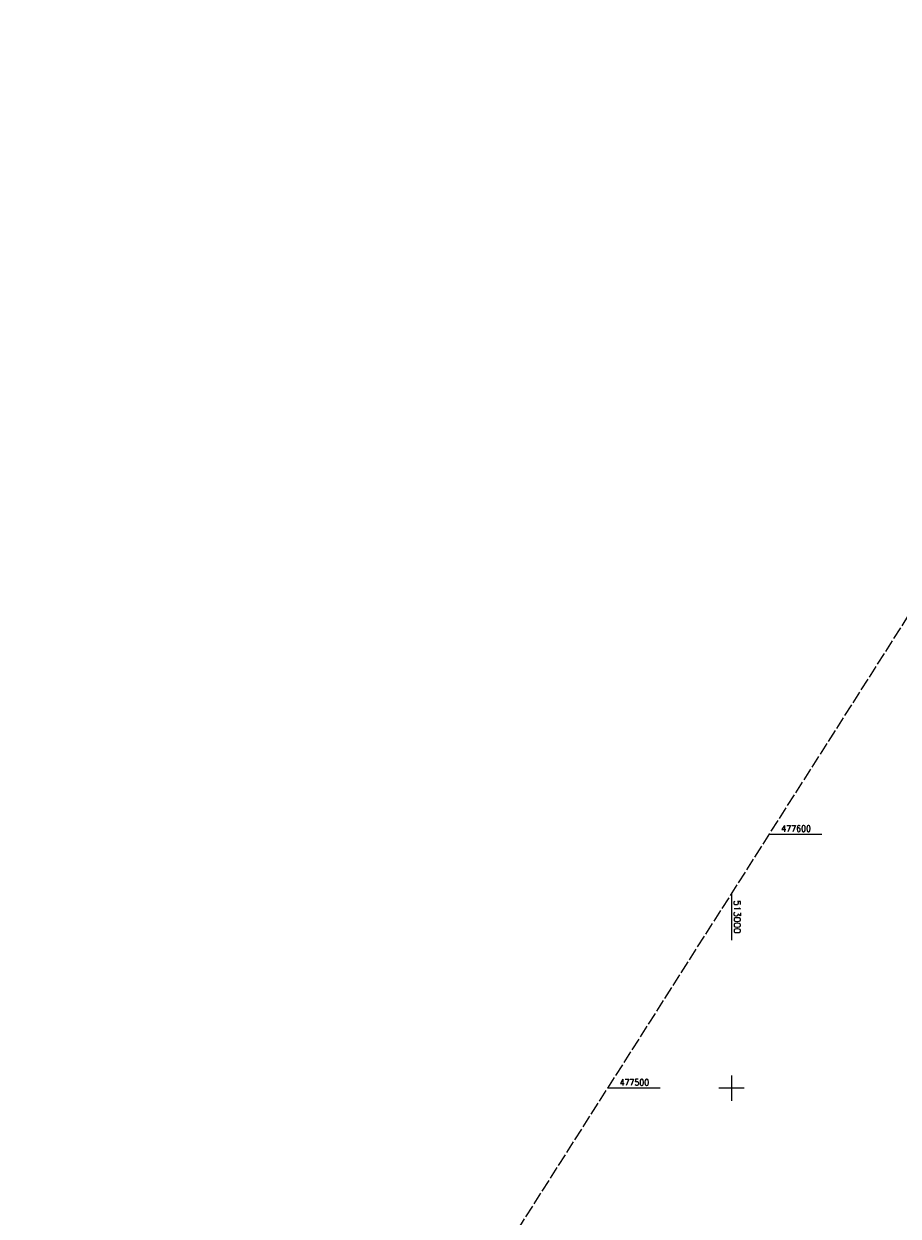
# Model space of a CAD drawing. Extents: x 512721 to 513460, y 476985 to 477919.
# Tile 4 of 5: x 512721 to 513066, y 477450 to 477919. Entities that reach past the tile are written whole.
import ezdxf

# ---------------------------------------------------------------- set-up
doc = ezdxf.new("R2010")
doc.units = 0
doc.header["$LTSCALE"] = 10
doc.header["$MEASUREMENT"] = 0
doc.linetypes.add('LT00', pattern=[0])
doc.linetypes.add('LT14', pattern=[0.6, 0.5, -0.1])
doc.layers.add('-BLATT_87-RAND', color=7, linetype='LT14', plot=False)
doc.layers.add('V87_RASTER', color=250, linetype='LT00')
doc.styles.get("Standard").update_dxf_attribs({"font": 'romans.shx'})

msp = doc.modelspace()

# ---------------------------------------------------------------- linework, layer by layer
at = {"layer": '-BLATT_87-RAND'}
msp.add_lwpolyline([(513217.94, 477919.22), (512721.33, 477138.83), (512963.46, 476984.75), (513460.07, 477765.13), (513217.94, 477919.22)], dxfattribs=at)
at = {"layer": 'V87_RASTER'}
for p, q in [((513014.8, 477600), (513035.53, 477600)), ((513000, 477576.74), (513000, 477558.24)), ((513000, 477505), (513000, 477495)), ((512971.89, 477500), (512951.16, 477500)), ((513005, 477500), (512995, 477500))]:
    msp.add_line(p, q, dxfattribs=at)

# ---------------------------------------------------------------- texts
for s, rotation, width, p in [(' 477600', 359.9987, 0.911, (513018.03, 477601)), (' 513000', 269.9988, 1.017, (513001, 477575.74)), (' 477500', 359.9987, 0.905, (512954.39, 477501))]:
    msp.add_text(s, height=2.5, rotation=rotation, dxfattribs=dict(at, width=width)).set_placement(p)

doc.saveas('drawing.dxf')
